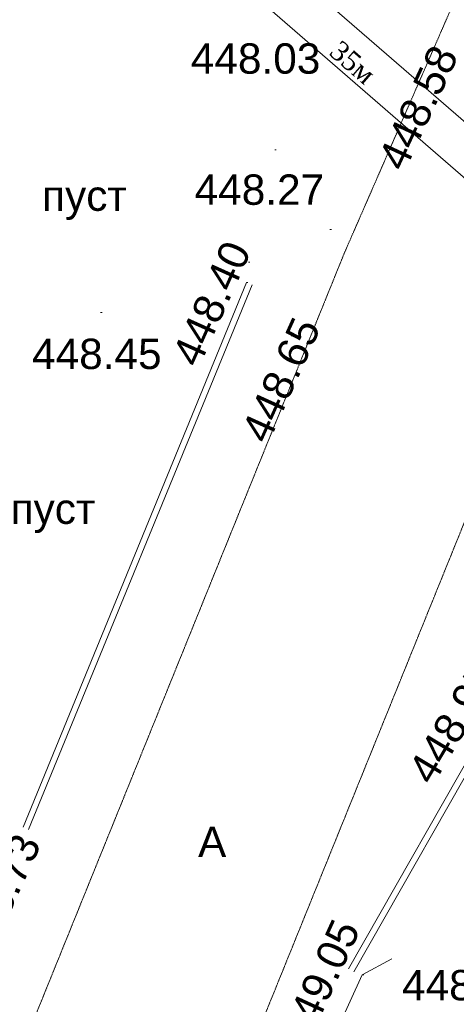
# Model space of a CAD drawing. Header units: millimetres. Extents: x 918404 to 1362154, y 4120617 to 4364104.
# Tile 122 of 256: x 998830 to 1001709, y 4240037 to 4246523. Entities that reach past the tile are written whole.
import ezdxf

# ---------------------------------------------------------------- set-up
doc = ezdxf.new("R2010")
doc.units = ezdxf.units.MM
doc.header["$MEASUREMENT"] = 0
doc.linetypes.add('Д_ТРОТ_ТРУБА', pattern=[1.5, 0.75, -0.75])
for name, color, linetype, lineweight in [('(008) Скульптуры_Ном._пера__7', 7, 'Continuous', 18), ('(025) Дорога_Ном._пера__7', 7, 'Continuous', 18), ('0_Ном._пера__6', 6, 'Continuous', 18), ('0_Ном._пера__7', 7, 'Continuous', 18), ('DIMS_Ном._пера__7', 7, 'Continuous', 18), ('ВЫСОТА_Ном._пера__7', 7, 'Continuous', 18), ('ТОЧКИ_Ном._пера__5', 5, 'Continuous', 18)]:
    doc.layers.add(name, color=color, linetype=linetype, lineweight=lineweight)
doc.layers.add('DIMS', color=7, linetype='Continuous')
doc.styles.add('СГЕНЕРИР_СТИЛЬ_1', font='arial.ttf')
doc.styles.add('СГЕНЕРИР_СТИЛЬ_5', font='times.ttf')
doc.dimstyles.new('СГЕНЕРИР_СТИЛЬ__1', dxfattribs={"dimtxt": 129.999995, "dimasz": 95, "dimexe": 0.18, "dimexo": 100000, "dimgap": 0.09, "dimtad": 1, "dimdec": 0, "dimzin": 0, "dimdsep": 46, "dimtxsty": 'СГЕНЕРИР_СТИЛЬ_5', "dimblk": 'ARROWHEAD_6', "dimblk1": 'ARROWHEAD_6', "dimblk2": 'ARROWHEAD_6', "dimcen": 0.09, "dimclrd": 7, "dimclre": 7, "dimclrt": 7, "dimazin": 0, "dimtfac": 1, "dimtdec": 4, "dimtmove": 0, "dimatfit": 3, "dimfxl": 0, "dimtolj": 1, "dimtzin": 0, "dimarcsym": 0})

# ---------------------------------------------------------------- blocks, each defined once
blk = doc.blocks.new('*D1107', base_point=(295942.9, 4126321.9))
at = {"layer": 'DIMS_Ном._пера__7', "linetype": 'Continuous'}
for p, q in [((998398.6, 4248522.7), (998275.7, 4248381.1)), ((998337.2, 4248451.9), (998280.5, 4248501)), ((998407.7, 4248456.9), (998266.6, 4248446.9)), ((1003593.7, 4243891.8), (998337.2, 4248451.9)), ((1003655.2, 4243962.6), (1003532.3, 4243821)), ((1003523.2, 4243886.8), (1003664.3, 4243896.8)), ((1003650.4, 4243842.7), (1003593.7, 4243891.8))]:
    blk.add_line(p, q, dxfattribs=at)
at = {"layer": 'DIMS_Ном._пера__7', "insert": (1000861.7, 4246296.3), "char_height": 130, "attachment_point": 7, "rotation": 319.05806, "style": 'СГЕНЕРИР_СТИЛЬ_5'}
blk.add_mtext('{35м}', dxfattribs=at)
blk = doc.blocks.new('ARROWHEAD_6')
at = {"color": 0, "linetype": 'Continuous', "lineweight": 0}
for p, q in [((0, 0), (-1, 0)), ((-0.5, -0.5), (0.5, 0.5))]:
    blk.add_line(p, q, dxfattribs=at)

msp = doc.modelspace()

# ---------------------------------------------------------------- linework, layer by layer
at = {"layer": '0_Ном._пера__6', "linetype": 'Continuous'}
msp.add_line((996511.6, 4250407.1), (1003777.6, 4244103.8), dxfattribs=at)
at = {"layer": '0_Ном._пера__7', "linetype": 'Д_ТРОТ_ТРУБА', "flags": 128}
for points in [[(1004502.2, 4253221), (1002296.8, 4248017.7), (1000970.5, 4244985.1), (996799.8, 4234699.9), (995330, 4231075.2)], [(1005791.2, 4252674.7), (1003582.7, 4247464.1), (1002260.8, 4244441.4), (998097.2, 4234173.9), (996627.4, 4230549.1)]]:
    msp.add_lwpolyline(points, dxfattribs=at)
at = {"layer": '0_Ном._пера__7', "linetype": 'Continuous', "flags": 128}
for points in [[(1000325.4, 4244791.8), (998852.1, 4241204.8)], [(1000362.3, 4244776.4), (998889.1, 4241189.4)], [(1001931.9, 4241908.8), (1000998.3, 4240271)], [(1001966.7, 4241889), (1001033.1, 4240251.2)], [(999925.5, 4237366.7), (999858, 4237532.5), (1001089.4, 4240231.2), (1001284, 4240336.4)]]:
    msp.add_lwpolyline(points, dxfattribs=at)
at = {"layer": 'ТОЧКИ_Ном._пера__5', "linetype": 'Continuous'}
for p, q in [((1000511.9, 4245666), (1000521.9, 4245666)), ((1000875.4, 4245141), (1000885.4, 4245141)), ((1000338.3, 4244926.1), (1000348.3, 4244926.1)), ((1000325.4, 4244791.8), (1000335.4, 4244791.8)), ((999363.8, 4244593.4), (999373.8, 4244593.4)), ((1000620.4, 4244439.6), (1000630.4, 4244439.6)), ((1001089.4, 4240231.2), (1001099.4, 4240231.2))]:
    msp.add_line(p, q, dxfattribs=at)

# ---------------------------------------------------------------- texts
at = {"layer": '(008) Скульптуры_Ном._пера__7', "linetype": 'Continuous', "char_height": 200, "attachment_point": 7, "style": 'СГЕНЕРИР_СТИЛЬ_1'}
for insert in [(998977.9, 4245203.5), (998770.2, 4243141.3)]:
    msp.add_mtext('{пуст}', dxfattribs=dict(at, insert=insert))
at = {"layer": '(025) Дорога_Ном._пера__7', "linetype": 'Continuous', "insert": (1000006.1, 4241007.4), "char_height": 200, "attachment_point": 7, "style": 'СГЕНЕРИР_СТИЛЬ_1'}
msp.add_mtext('{A}', dxfattribs=at)
at = {"layer": 'ВЫСОТА_Ном._пера__7', "linetype": 'Continuous', "char_height": 200, "attachment_point": 4, "style": 'СГЕНЕРИР_СТИЛЬ_1'}
for s, insert in [('{448.03}', (999958.3, 4246265.9)), ('{448.27}', (999983.4, 4245402.2)), ('{448.45}', (998911.4, 4244320.3)), ('{448.98}', (1001350.9, 4240162.1))]:
    msp.add_mtext(s, dxfattribs=dict(at, insert=insert))
for s, insert, rotation in [('{448.58}', (1001277.5, 4245556.1), 65.03862), ('{448.40}', (999920.3, 4244263.7), 65.80935), ('{448.65}', (1000376.9, 4243760.7), 65.6488), ('{448.95}', (1001468.2, 4241522), 59.16534), ('{448.73}', (998529.3, 4240361.2), 65.30978), ('{449.05}', (1000634.6, 4239797), 65.39627)]:
    msp.add_mtext(s, dxfattribs=dict(at, insert=insert, rotation=rotation))

# ---------------------------------------------------------------- dimensions: what is measured, and where the dimension line sits
at = {"layer": 'DIMS', "linetype": 'Continuous'}
dim = msp.add_linear_dim(base=(1003593.7, 4243891.8), p1=(1003777.6, 4244103.8), p2=(998521.1, 4248663.9), angle=139.05806, text='35м', dimstyle='СГЕНЕРИР_СТИЛЬ__1', dxfattribs=at)
dim.commit()
dim.dimension.update_dxf_attribs({"geometry": '*D1107', "text_midpoint": (1001025.1, 4246240.6)})

doc.saveas('drawing.dxf')
